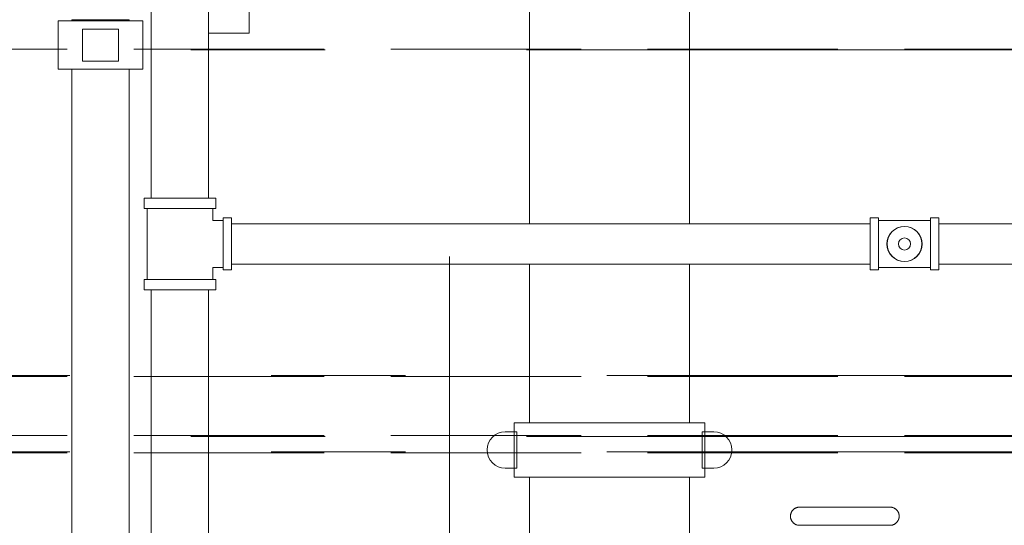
# Model space of a CAD drawing. Header units: centimetres. Extents: x -996 to 7161, y -1849 to 2591.
# Tile 12 of 49: x 1451 to 1554, y -357 to -304. Entities that reach past the tile are written whole.
import ezdxf

# ---------------------------------------------------------------- set-up
doc = ezdxf.new("R2010")
doc.units = ezdxf.units.CM
doc.header["$LTSCALE"] = 0.1
doc.header["$MEASUREMENT"] = 0
for name, pattern in [('Krawędzie ukryte', [270, 200, -70]), ('Przerywana długa', [1000, 500, -500]), ('Przerywana podwójnie', [1093.611073, 529.166651, -211.666656, 141.111112, -211.666656])]:
    doc.linetypes.add(name, pattern=pattern)
for name, color, linetype in [('1_przekroje.K_IR', 7, 'Continuous'), ('2_instalacje pompownia.ISTN', 7, 'Continuous'), ('3_pompownia.K_IR', 7, 'Continuous')]:
    doc.layers.add(name, color=color, linetype=linetype)

# ---------------------------------------------------------------- blocks, each defined once
blk = doc.blocks.new('Rura 22[12]_1', base_point=(2103.7, -301.92))
at = {"layer": '2_instalacje pompownia.ISTN', "color": 252, "linetype": 'Krawędzie ukryte', "lineweight": 15}
blk.add_line((2103.7, -307.32), (1293.7, -307.32), dxfattribs=at)
at = {"layer": '2_instalacje pompownia.ISTN', "color": 252, "linetype": 'Przerywana podwójnie', "lineweight": 15}
blk.add_line((2103.7, -307.42), (1293.7, -307.42), dxfattribs=at)
blk = doc.blocks.new('Rura 22[13]_1', base_point=(2103.7, -353.63))
at = {"layer": '2_instalacje pompownia.ISTN', "color": 252, "linetype": 'Przerywana podwójnie', "lineweight": 15}
blk.add_line((1293.7, -349.63), (2103.7, -349.63), dxfattribs=at)
at = {"layer": '2_instalacje pompownia.ISTN', "color": 252, "linetype": 'Krawędzie ukryte', "lineweight": 15}
blk.add_line((2103.7, -349.73), (1293.7, -349.73), dxfattribs=at)
blk = doc.blocks.new('Rura 22[18]_1', base_point=(2103.7, -344.8))
at = {"layer": '2_instalacje pompownia.ISTN', "color": 252, "linetype": 'Przerywana podwójnie', "lineweight": 15}
for p, q in [((1293.7, -341.6), (2103.7, -341.6)), ((2103.7, -348), (1293.7, -348))]:
    blk.add_line(p, q, dxfattribs=at)
at = {"layer": '2_instalacje pompownia.ISTN', "color": 252, "linetype": 'Krawędzie ukryte', "lineweight": 15}
for p, q in [((2103.7, -341.7), (1293.7, -341.7)), ((2103.7, -347.9), (1293.7, -347.9))]:
    blk.add_line(p, q, dxfattribs=at)
blk = doc.blocks.new('Płaszczyzna odcinająca_1_1', base_point=(1495.89, 2185.89))
at = {"layer": '1_przekroje.K_IR', "color": 7, "linetype": 'Przerywana długa', "lineweight": 15}
blk.add_line((1495.89, 2170.89), (1495.89, -1087.99), dxfattribs=at)

msp = doc.modelspace()

# ---------------------------------------------------------------- linework, layer by layer
at = {"layer": '3_pompownia.K_IR', "color": 7, "linetype": 'Continuous', "lineweight": 0}
for p, q in [((1464.53, -265.18), (1464.53, -322.99)), ((1470.56, -322.99), (1470.56, -265.18)), ((1504.27, -276.51), (1504.27, -325.68)), ((1521.1, -325.68), (1521.1, -276.51)), ((1474.82, -305.65), (1474.82, -298.5)), ((1456.18, -304.24), (1456.18, -304.37)), ((1459.2, -304.24), (1456.18, -304.24)), ((1456.18, -304.24), (1459.2, -304.24)), ((1462.21, -304.24), (1459.2, -304.24)), ((1459.2, -304.24), (1462.21, -304.24)), ((1462.21, -304.37), (1462.21, -304.24)), ((1454.75, -304.37), (1454.75, -309.45)), ((1459.2, -304.37), (1454.75, -304.37)), ((1461.1, -305.22), (1457.29, -305.22)), ((1457.29, -305.22), (1457.29, -308.6)), ((1463.64, -304.37), (1459.2, -304.37)), ((1461.1, -308.6), (1461.1, -305.22)), ((1463.64, -309.45), (1463.64, -304.37)), ((1470.57, -305.65), (1474.82, -305.65)), ((1457.29, -308.6), (1461.1, -308.6)), ((1454.75, -309.45), (1459.2, -309.45)), ((1456.18, -309.45), (1456.18, -721.56)), ((1459.2, -309.45), (1463.64, -309.45)), ((1462.21, -721.56), (1462.21, -309.45)), ((1463.78, -322.99), (1463.78, -324.06)), ((1471.31, -322.99), (1463.78, -322.99)), ((1471.31, -324.06), (1471.31, -322.99)), ((1463.78, -324.06), (1471.31, -324.06)), ((1464.09, -324.06), (1464.09, -327.79)), ((1471, -325.31), (1471, -324.06)), ((1472.08, -325.31), (1471, -325.31)), ((1472.95, -325.05), (1472.08, -325.05)), ((1472.08, -325.05), (1472.08, -330.52)), ((1472.95, -330.52), (1472.95, -325.05)), ((1540.1, -325.68), (1472.95, -325.68)), ((1540.97, -325.05), (1540.1, -325.05)), ((1540.1, -325.05), (1540.1, -327.79)), ((1540.97, -327.79), (1540.97, -325.05)), ((1543.7, -325.31), (1540.97, -325.31)), ((1546.43, -325.31), (1543.7, -325.31)), ((1547.3, -325.05), (1546.43, -325.05)), ((1546.43, -325.05), (1546.43, -327.79)), ((1547.3, -327.79), (1547.3, -325.05)), ((1840.1, -325.68), (1547.3, -325.68)), ((1464.09, -327.79), (1464.09, -331.52)), ((1540.1, -327.79), (1540.1, -330.52)), ((1540.97, -330.52), (1540.97, -327.79)), ((1546.43, -327.79), (1546.43, -330.52)), ((1547.3, -330.52), (1547.3, -327.79)), ((1472.95, -329.9), (1540.1, -329.9)), ((1504.27, -329.9), (1504.27, -346.56)), ((1521.1, -346.56), (1521.1, -329.9)), ((1547.3, -329.9), (1840.1, -329.9)), ((1471, -331.52), (1471, -330.26)), ((1471, -330.26), (1472.08, -330.26)), ((1472.08, -330.52), (1472.95, -330.52)), ((1540.1, -330.52), (1540.97, -330.52)), ((1540.97, -330.26), (1543.7, -330.26)), ((1543.7, -330.26), (1546.43, -330.26)), ((1546.43, -330.52), (1547.3, -330.52)), ((1463.78, -331.52), (1463.78, -332.59)), ((1471.31, -331.52), (1463.78, -331.52)), ((1471.31, -332.59), (1471.31, -331.52)), ((1463.78, -332.59), (1471.31, -332.59)), ((1464.53, -332.59), (1464.53, -530.99)), ((1470.56, -530.99), (1470.56, -332.59)), ((1502.68, -346.56), (1502.68, -352.27)), ((1502.68, -346.56), (1522.7, -346.56)), ((1522.7, -352.27), (1522.7, -346.56)), ((1502.94, -347.51), (1501.73, -347.51)), ((1502.94, -351.32), (1502.94, -347.51)), ((1523.65, -347.51), (1522.43, -347.51)), ((1522.43, -347.51), (1522.43, -351.32)), ((1501.73, -351.32), (1502.94, -351.32)), ((1522.43, -351.32), (1523.65, -351.32)), ((1522.7, -352.27), (1502.68, -352.27)), ((1504.27, -352.27), (1504.27, -380.01)), ((1521.1, -363.13), (1521.1, -352.27))]:
    msp.add_line(p, q, dxfattribs=at)
at = {"layer": '3_pompownia.K_IR', "color": 7, "linetype": 'Continuous', "lineweight": 0, "flags": 128}
for points in [[(1532.66, -357.33), (1532.63, -357.33), (1532.59, -357.33), (1532.55, -357.32), (1532.51, -357.32), (1532.48, -357.31), (1532.44, -357.3), (1532.4, -357.29), (1532.36, -357.28), (1532.33, -357.27), (1532.29, -357.25), (1532.26, -357.24), (1532.22, -357.22), (1532.19, -357.2), (1532.16, -357.18), (1532.13, -357.16), (1532.1, -357.14), (1532.07, -357.12), (1532.04, -357.09), (1532.01, -357.07), (1531.98, -357.04), (1531.96, -357.01), (1531.93, -356.98), (1531.91, -356.95), (1531.88, -356.92), (1531.86, -356.89), (1531.84, -356.86), (1531.82, -356.83), (1531.81, -356.79), (1531.79, -356.76), (1531.78, -356.72), (1531.76, -356.69), (1531.75, -356.65), (1531.74, -356.61), (1531.73, -356.58), (1531.73, -356.54), (1531.72, -356.5), (1531.72, -356.46), (1531.71, -356.42), (1531.71, -356.39), (1531.71, -356.35), (1531.71, -356.31), (1531.72, -356.27), (1531.72, -356.24), (1531.73, -356.2), (1531.74, -356.16), (1531.75, -356.12), (1531.76, -356.09), (1531.77, -356.05), (1531.78, -356.02), (1531.8, -355.98), (1531.82, -355.95), (1531.83, -355.91), (1531.85, -355.88), (1531.87, -355.85), (1531.89, -355.82), (1531.92, -355.79), (1531.94, -355.76), (1531.97, -355.73), (1531.99, -355.7), (1532.02, -355.67), (1532.05, -355.65), (1532.08, -355.63), (1532.11, -355.6), (1532.14, -355.58), (1532.17, -355.56), (1532.21, -355.54), (1532.24, -355.52), (1532.27, -355.51), (1532.31, -355.49), (1532.35, -355.48), (1532.38, -355.47), (1532.42, -355.46), (1532.46, -355.45), (1532.49, -355.44), (1532.53, -355.43), (1532.57, -355.43), (1532.61, -355.43), (1532.64, -355.42), (1532.66, -355.42)], [(1532.66, -355.42), (1532.67, -355.42), (1532.68, -355.42), (1532.7, -355.42), (1532.73, -355.42), (1532.76, -355.42), (1532.8, -355.42), (1532.85, -355.42), (1532.91, -355.42), (1532.97, -355.42), (1533.04, -355.42), (1533.12, -355.42), (1533.2, -355.42), (1533.29, -355.42), (1533.39, -355.42), (1533.5, -355.42), (1533.61, -355.42), (1533.72, -355.42), (1533.85, -355.42), (1533.98, -355.42), (1534.11, -355.42), (1534.25, -355.42), (1534.39, -355.42), (1534.54, -355.42), (1534.7, -355.42), (1534.85, -355.42), (1535.02, -355.42), (1535.18, -355.42), (1535.35, -355.42), (1535.53, -355.42), (1535.7, -355.42), (1535.88, -355.42), (1536.06, -355.42), (1536.16, -355.42)], [(1537.43, -355.42), (1537.24, -355.42), (1537.05, -355.42), (1536.86, -355.42), (1536.67, -355.42), (1536.48, -355.42), (1536.3, -355.42), (1536.11, -355.42), (1535.93, -355.42), (1535.75, -355.42), (1535.57, -355.42), (1535.4, -355.42), (1535.23, -355.42), (1535.06, -355.42), (1534.9, -355.42), (1534.74, -355.42), (1534.58, -355.42), (1534.43, -355.42), (1534.29, -355.42), (1534.15, -355.42), (1534.01, -355.42), (1533.88, -355.42), (1533.76, -355.42), (1533.64, -355.42), (1533.53, -355.42), (1533.42, -355.42), (1533.32, -355.42), (1533.23, -355.42), (1533.14, -355.42), (1533.06, -355.42), (1532.99, -355.42), (1532.92, -355.42), (1532.86, -355.42), (1532.81, -355.42), (1532.77, -355.42), (1532.73, -355.42), (1532.71, -355.42), (1532.68, -355.42), (1532.67, -355.42), (1532.66, -355.42)], [(1542.19, -355.42), (1542.19, -355.42), (1542.17, -355.42), (1542.16, -355.42), (1542.13, -355.42), (1542.09, -355.42), (1542.05, -355.42), (1542, -355.42), (1541.95, -355.42), (1541.88, -355.42), (1541.81, -355.42), (1541.74, -355.42), (1541.65, -355.42), (1541.56, -355.42), (1541.46, -355.42), (1541.36, -355.42), (1541.25, -355.42), (1541.13, -355.42), (1541.01, -355.42), (1540.88, -355.42), (1540.75, -355.42), (1540.61, -355.42), (1540.46, -355.42), (1540.31, -355.42), (1540.16, -355.42), (1540, -355.42), (1539.84, -355.42), (1539.67, -355.42), (1539.5, -355.42), (1539.33, -355.42), (1539.15, -355.42), (1538.97, -355.42), (1538.79, -355.42), (1538.61, -355.42), (1538.42, -355.42), (1538.24, -355.42), (1538.05, -355.42), (1537.86, -355.42), (1537.67, -355.42), (1537.48, -355.42), (1537.43, -355.42)], [(1538.74, -355.42), (1538.93, -355.42), (1539.1, -355.42), (1539.28, -355.42), (1539.46, -355.42), (1539.63, -355.42), (1539.79, -355.42), (1539.96, -355.42), (1540.12, -355.42), (1540.27, -355.42), (1540.42, -355.42), (1540.57, -355.42), (1540.71, -355.42), (1540.84, -355.42), (1540.97, -355.42), (1541.1, -355.42), (1541.22, -355.42), (1541.33, -355.42), (1541.43, -355.42), (1541.53, -355.42), (1541.63, -355.42), (1541.71, -355.42), (1541.79, -355.42), (1541.87, -355.42), (1541.93, -355.42), (1541.99, -355.42), (1542.04, -355.42), (1542.08, -355.42), (1542.12, -355.42), (1542.15, -355.42), (1542.17, -355.42), (1542.18, -355.42), (1542.19, -355.42)], [(1542.19, -355.42), (1542.23, -355.42), (1542.27, -355.43), (1542.3, -355.43), (1542.34, -355.44), (1542.38, -355.44), (1542.42, -355.45), (1542.45, -355.46), (1542.49, -355.47), (1542.53, -355.49), (1542.56, -355.5), (1542.6, -355.51), (1542.63, -355.53), (1542.66, -355.55), (1542.7, -355.57), (1542.73, -355.59), (1542.76, -355.61), (1542.79, -355.64), (1542.82, -355.66), (1542.85, -355.69), (1542.87, -355.71), (1542.9, -355.74), (1542.92, -355.77), (1542.95, -355.8), (1542.97, -355.83), (1542.99, -355.86), (1543.01, -355.89), (1543.03, -355.93), (1543.05, -355.96), (1543.06, -356), (1543.08, -356.03), (1543.09, -356.07), (1543.1, -356.1), (1543.11, -356.14), (1543.12, -356.18), (1543.13, -356.21), (1543.13, -356.25), (1543.14, -356.29), (1543.14, -356.33), (1543.14, -356.37), (1543.14, -356.4), (1543.14, -356.44), (1543.14, -356.48), (1543.13, -356.52), (1543.13, -356.56), (1543.12, -356.59), (1543.11, -356.63), (1543.1, -356.67), (1543.08, -356.7), (1543.07, -356.74), (1543.06, -356.77), (1543.04, -356.81), (1543.02, -356.84), (1543, -356.87), (1542.98, -356.91), (1542.96, -356.94), (1542.94, -356.97), (1542.91, -357), (1542.89, -357.03), (1542.86, -357.05), (1542.83, -357.08), (1542.8, -357.1), (1542.77, -357.13), (1542.74, -357.15), (1542.71, -357.17), (1542.68, -357.19), (1542.65, -357.21), (1542.61, -357.23), (1542.58, -357.25), (1542.54, -357.26), (1542.51, -357.27), (1542.47, -357.29), (1542.44, -357.3), (1542.4, -357.31), (1542.36, -357.31), (1542.32, -357.32), (1542.29, -357.32), (1542.25, -357.33), (1542.21, -357.33), (1542.19, -357.33)], [(1532.66, -357.33), (1532.67, -357.33), (1532.68, -357.33), (1532.7, -357.33), (1532.73, -357.33), (1532.76, -357.33), (1532.8, -357.33), (1532.85, -357.33), (1532.91, -357.33), (1532.97, -357.33), (1533.04, -357.33), (1533.12, -357.33), (1533.2, -357.33), (1533.29, -357.33), (1533.39, -357.33), (1533.5, -357.33), (1533.61, -357.33), (1533.72, -357.33), (1533.85, -357.33), (1533.98, -357.33), (1534.11, -357.33), (1534.25, -357.33), (1534.39, -357.33), (1534.54, -357.33), (1534.7, -357.33), (1534.85, -357.33), (1535.02, -357.33), (1535.18, -357.33), (1535.35, -357.33), (1535.53, -357.33), (1535.7, -357.33), (1535.88, -357.33), (1536.06, -357.33), (1536.25, -357.33), (1536.43, -357.33), (1536.62, -357.33), (1536.81, -357.33), (1537, -357.33), (1537.19, -357.33), (1537.38, -357.33), (1537.43, -357.33)], [(1536.11, -357.33), (1535.93, -357.33), (1535.75, -357.33), (1535.57, -357.33), (1535.4, -357.33), (1535.23, -357.33), (1535.06, -357.33), (1534.9, -357.33), (1534.74, -357.33), (1534.58, -357.33), (1534.43, -357.33), (1534.29, -357.33), (1534.15, -357.33), (1534.01, -357.33), (1533.88, -357.33), (1533.76, -357.33), (1533.64, -357.33), (1533.53, -357.33), (1533.42, -357.33), (1533.32, -357.33), (1533.23, -357.33), (1533.14, -357.33), (1533.06, -357.33), (1532.99, -357.33), (1532.92, -357.33), (1532.86, -357.33), (1532.81, -357.33), (1532.77, -357.33), (1532.73, -357.33), (1532.71, -357.33), (1532.68, -357.33), (1532.67, -357.33), (1532.66, -357.33)], [(1537.43, -357.33), (1537.62, -357.33), (1537.81, -357.33), (1538, -357.33), (1538.19, -357.33), (1538.37, -357.33), (1538.56, -357.33), (1538.74, -357.33), (1538.93, -357.33), (1539.1, -357.33), (1539.28, -357.33), (1539.46, -357.33), (1539.63, -357.33), (1539.79, -357.33), (1539.96, -357.33), (1540.12, -357.33), (1540.27, -357.33), (1540.42, -357.33), (1540.57, -357.33), (1540.71, -357.33), (1540.84, -357.33), (1540.97, -357.33), (1541.1, -357.33), (1541.22, -357.33), (1541.33, -357.33), (1541.43, -357.33), (1541.53, -357.33), (1541.63, -357.33), (1541.71, -357.33), (1541.79, -357.33), (1541.87, -357.33), (1541.93, -357.33), (1541.99, -357.33), (1542.04, -357.33), (1542.08, -357.33), (1542.12, -357.33), (1542.15, -357.33), (1542.17, -357.33), (1542.18, -357.33), (1542.19, -357.33)], [(1542.19, -357.33), (1542.19, -357.33), (1542.17, -357.33), (1542.16, -357.33), (1542.13, -357.33), (1542.09, -357.33), (1542.05, -357.33), (1542, -357.33), (1541.95, -357.33), (1541.88, -357.33), (1541.81, -357.33), (1541.74, -357.33), (1541.65, -357.33), (1541.56, -357.33), (1541.46, -357.33), (1541.36, -357.33), (1541.25, -357.33), (1541.13, -357.33), (1541.01, -357.33), (1540.88, -357.33), (1540.75, -357.33), (1540.61, -357.33), (1540.46, -357.33), (1540.31, -357.33), (1540.16, -357.33), (1540, -357.33), (1539.84, -357.33), (1539.67, -357.33), (1539.5, -357.33), (1539.33, -357.33), (1539.15, -357.33), (1538.97, -357.33), (1538.79, -357.33), (1538.7, -357.33)]]:
    msp.add_lwpolyline(points, dxfattribs=at)
at = {"layer": '3_pompownia.K_IR', "color": 7, "linetype": 'Continuous', "lineweight": 0}
for centre, radius, start, end in [((1543.7, -327.79), 1.85, 0, 180), ((1543.7, -327.79), 1.83, 90, 180), ((1543.7, -327.79), 1.83, 0, 90), ((1543.7, -327.79), 1.85, 180, 0), ((1543.7, -327.79), 1.83, 180, 270), ((1543.7, -327.79), 0.635, 90, 180), ((1543.7, -327.79), 0.635, 180, 270), ((1543.7, -327.79), 0.635, 0, 90), ((1543.7, -327.79), 1.83, 270, 0), ((1543.7, -327.79), 0.635, 270, 0), ((1501.73, -349.42), 1.91, 90, 270), ((1523.65, -349.42), 1.91, 270, 90)]:
    msp.add_arc(centre, radius, start, end, dxfattribs=at)

# ---------------------------------------------------------------- block references
at = {"layer": '1_przekroje.K_IR', "color": 7, "lineweight": 15}
msp.add_blockref('Płaszczyzna odcinająca_1_1', (1495.89, 2185.89), dxfattribs=at)
at = {"layer": '2_instalacje pompownia.ISTN', "color": 252, "linetype": 'Przerywana podwójnie', "lineweight": 0}
for name, p in [('Rura 22[12]_1', (2103.7, -301.92)), ('Rura 22[18]_1', (2103.7, -344.8)), ('Rura 22[13]_1', (2103.7, -353.63))]:
    msp.add_blockref(name, p, dxfattribs=at)

doc.saveas('drawing.dxf')
